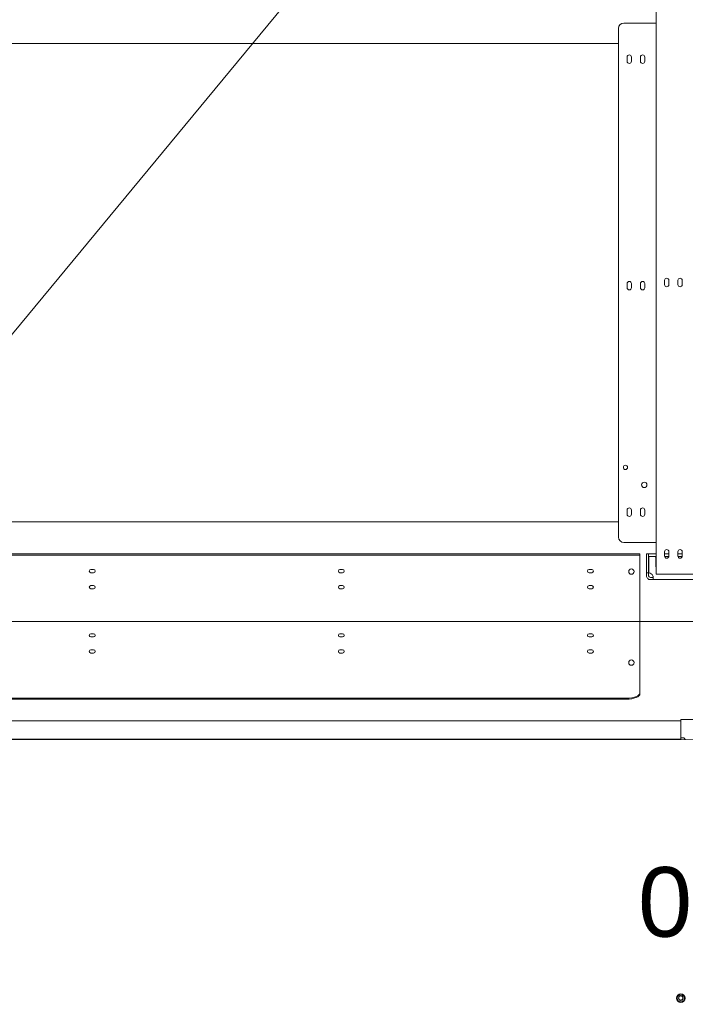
# Model space of a CAD drawing. Header units: centimetres. Extents: x -1436 to 1974, y -887 to 4352.
# Tile 29 of 105: x 206 to 330, y 2525 to 2709. Entities that reach past the tile are written whole.
import ezdxf
from ezdxf.enums import TextEntityAlignment as Align

# ---------------------------------------------------------------- set-up
doc = ezdxf.new("R2010")
doc.units = ezdxf.units.CM
doc.header["$MEASUREMENT"] = 0
doc.layers.add('00 - nowa technologia myjni_Nr_pióra__246', color=7, linetype='Continuous', lineweight=20, true_color=0x1db3b3)
for name, color, linetype in [('210-A Pomieszczenia', 7, 'Continuous'), ('299-A Wymiary Opisy', 7, 'Continuous'), ('420-K Ściany', 7, 'Continuous'), ('Nowe_Drzwi Archicad', 7, 'Continuous')]:
    doc.layers.add(name, color=color, linetype=linetype)
for name, color, linetype, lineweight in [('299-A Wymiary Opisy_Nr_pióra__11', 7, 'Continuous', 0), ('Metryczki pomieszczeń Archicada_Nr_pióra__1', 7, 'Continuous', 20), ('Metryczki pomieszczeń Archicada_Nr_pióra__46', 7, 'Continuous', 20), ('Nowe_Drzwi Archicad_Nr_pióra__135', 5, 'Continuous', 20)]:
    doc.layers.add(name, color=color, linetype=linetype, lineweight=lineweight)
doc.styles.add('STYL_AUTOMATYCZNY_1', font='arial.ttf')
doc.dimstyles.new('STYL_AUTOMATYCZNY__1', dxfattribs={"dimtxt": 13, "dimasz": 7.6, "dimexe": 0.18, "dimexo": 0.0625, "dimgap": 0, "dimtad": 1, "dimdec": 0, "dimzin": 0, "dimdsep": 46, "dimtxsty": 'STYL_AUTOMATYCZNY_1', "dimblk": 'ARROWHEAD_2', "dimblk1": 'ARROWHEAD_2', "dimblk2": 'ARROWHEAD_2', "dimcen": 0.09, "dimclrd": 7, "dimclre": 7, "dimclrt": 7, "dimadec": 0, "dimazin": 0, "dimtfac": 1, "dimtdec": 4, "dimtmove": 0, "dimatfit": 3, "dimfxl": 0, "dimtolj": 1, "dimtzin": 0, "dimarcsym": 0})

# ---------------------------------------------------------------- blocks, each defined once
blk = doc.blocks.new('MYJNIA_01_1_1', base_point=(331.21, 2503.56))
at = {"layer": 'Metryczki pomieszczeń Archicada_Nr_pióra__1', "color": 7, "linetype": 'Continuous', "lineweight": 20}
for p, q in [((387.8, 2523.56), (274.61, 2523.56)), ((274.61, 2523.56), (274.61, 2443.56)), ((274.61, 2523.56), (387.8, 2523.56)), ((274.61, 2483.56), (274.61, 2523.56)), ((387.8, 2443.56), (387.8, 2523.56)), ((387.8, 2523.56), (387.8, 2483.56)), ((387.8, 2483.56), (274.61, 2483.56)), ((274.61, 2483.56), (387.8, 2483.56)), ((274.61, 2443.56), (274.61, 2483.56)), ((387.8, 2483.56), (387.8, 2443.56)), ((274.61, 2443.56), (387.8, 2443.56)), ((387.8, 2443.56), (274.61, 2443.56))]:
    blk.add_line(p, q, dxfattribs=at)
at = {"layer": 'Metryczki pomieszczeń Archicada_Nr_pióra__46', "color": 7, "lineweight": 20, "insert": (342.1, 2470.61), "char_height": 13, "attachment_point": 2, "style": 'STYL_AUTOMATYCZNY_1'}
blk.add_mtext('\\A1;{\\pqc;\\pt0,460;\\fArial|b0|i0|c238|p0;\\W1.000000;166,1\\fArial|b0|i0|c238|p0;\\W1.000000;\\A1{\\H.66x;\\S^  ;}\\fArial|b0|i0|c238|p0;\\W1.000000; m\\fArial|b0|i0|c238|p0;\\W1.000000;\\A1{\\H.66x;\\S2^  ;}}', dxfattribs=at)
at = {"layer": 'Metryczki pomieszczeń Archicada_Nr_pióra__46', "color": 7, "lineweight": 20, "style": 'STYL_AUTOMATYCZNY_1'}
for tag, p in [('DUMMY_861', (341.12, 2553.77)), ('ROOM_NUMBER', (331.21, 2550.8)), ('DUMMY_862', (363.89, 2513.77)), ('ROOM_NAME', (331.21, 2510.8)), ('measuredAreaCode', (295.72, 2470.8))]:
    blk.add_attdef(tag, text='', height=13, dxfattribs=at).set_placement(p, align=Align.TOP_CENTER)
blk = doc.blocks.new('Drzwi garażowe_ segmentowe[5]_1')
at = {"layer": 'Nowe_Drzwi Archicad_Nr_pióra__135', "color": 5, "linetype": 'Continuous', "lineweight": 20}
for p in [(498.88, 3006.64), (498.88, 2596.65)]:
    blk.add_line(p, (159.88, 2596.65), dxfattribs=at)
blk = doc.blocks.new('Ściana_11_1', base_point=(621.38, 3006.65))
at = {"layer": 'Nowe_Drzwi Archicad', "color": 5, "linetype": 'Continuous', "lineweight": 20}
blk.add_blockref('Drzwi garażowe_ segmentowe[5]_1', (0, 0), dxfattribs=at)
blk = doc.blocks.new('*D80')
at = {"layer": '299-A Wymiary Opisy_Nr_pióra__11', "color": 7, "linetype": 'Continuous', "lineweight": 0}
for p, q in [((62.4, 2870.08), (62.38, 2855.08)), ((621.21, 2869.38), (621.19, 2854.38)), ((65.28, 2867.58), (59.49, 2857.58)), ((618.3, 2856.88), (624.09, 2866.88)), ((62.39, 2862.58), (57.5, 2862.59)), ((621.2, 2861.88), (62.39, 2862.58)), ((626.09, 2861.87), (621.2, 2861.88))]:
    blk.add_line(p, q, dxfattribs=at)
at = {"layer": '299-A Wymiary Opisy_Nr_pióra__11', "color": 7, "lineweight": 0, "insert": (326.92, 2864.85), "char_height": 13, "attachment_point": 7, "rotation": 359.928, "style": 'STYL_AUTOMATYCZNY_1'}
blk.add_mtext('\\A1;{\\pql;\\fArial|b0|i0|c238|p0;\\W1.000000;559}', dxfattribs=at)
blk = doc.blocks.new('ARROWHEAD_2')
at = {"color": 0, "linetype": 'Continuous', "lineweight": 0}
for p, q in [((-0.378, -0.655), (0.378, 0.655)), ((0, 0), (-1, 0))]:
    blk.add_line(p, q, dxfattribs=at)

msp = doc.modelspace()

# ---------------------------------------------------------------- linework, layer by layer
at = {"layer": '00 - nowa technologia myjni_Nr_pióra__246', "color": 132, "linetype": 'Continuous', "lineweight": 20, "true_color": 0x1db3b3}
for p, q in [((324.47, 2714.38), (324.47, 2605.48)), ((317.47, 2612.43), (317.47, 2707.43)), ((318.47, 2708.43), (324.13, 2708.43)), ((324.47, 2708.43), (324.13, 2708.43)), ((170, 2704.58), (317.47, 2704.58)), ((319.07, 2701.28), (319.07, 2702.08)), ((319.87, 2701.28), (319.87, 2702.08)), ((321.57, 2701.28), (321.57, 2702.08)), ((322.37, 2701.28), (322.37, 2702.08)), ((319.07, 2658.98), (319.07, 2659.78)), ((319.87, 2658.98), (319.87, 2659.78)), ((321.57, 2658.98), (321.57, 2659.78)), ((322.37, 2658.98), (322.37, 2659.78)), ((326.07, 2659.58), (326.07, 2660.38)), ((326.87, 2659.58), (326.87, 2660.38)), ((328.57, 2659.58), (328.57, 2660.38)), ((329.37, 2659.58), (329.37, 2660.38)), ((319.07, 2616.68), (319.07, 2617.48)), ((319.87, 2616.68), (319.87, 2617.48)), ((321.57, 2616.68), (321.57, 2617.48)), ((322.37, 2616.68), (322.37, 2617.48)), ((170, 2615.28), (317.47, 2615.28)), ((324.13, 2611.43), (318.47, 2611.43)), ((324.47, 2611.43), (324.13, 2611.43)), ((164.47, 2609.28), (320.47, 2609.28)), ((321.47, 2609.28), (320.47, 2609.28)), ((321.47, 2609.28), (321.47, 2609.08)), ((323.07, 2609.28), (322.67, 2609.28)), ((322.67, 2609.28), (322.67, 2608.78)), ((323.07, 2609.28), (324.47, 2609.28)), ((323.07, 2609.28), (323.07, 2608.78)), ((326.07, 2608.88), (326.07, 2609.68)), ((326.07, 2609.28), (326.87, 2609.28)), ((326.87, 2608.88), (326.87, 2609.68)), ((328.57, 2608.88), (328.57, 2609.68)), ((328.57, 2609.28), (329.37, 2609.28)), ((329.37, 2608.88), (329.37, 2609.68)), ((164.47, 2609.08), (320.47, 2609.08)), ((321.47, 2609.08), (320.47, 2609.08)), ((321.47, 2608.58), (321.47, 2609.08)), ((321.47, 2608.58), (321.47, 2587.72)), ((322.67, 2608.78), (322.67, 2605.77)), ((323.07, 2605.77), (323.07, 2608.78)), ((323.11, 2608.78), (323.11, 2605.76)), ((324.32, 2608.78), (323.11, 2608.78)), ((324.42, 2606.93), (324.42, 2608.68)), ((326.86, 2608.78), (326.08, 2608.78)), ((329.36, 2608.78), (328.58, 2608.78)), ((218.97, 2606.38), (219.47, 2606.38)), ((218.97, 2605.78), (219.47, 2605.78)), ((265.47, 2606.38), (265.97, 2606.38)), ((265.47, 2605.78), (265.97, 2605.78)), ((311.97, 2606.38), (312.47, 2606.38)), ((311.97, 2605.78), (312.47, 2605.78)), ((323.07, 2605.77), (322.67, 2605.77)), ((322.67, 2605.77), (322.67, 2605.22)), ((323.07, 2605.77), (323.07, 2605.22)), ((323.41, 2604.88), (323.87, 2604.88)), ((323.41, 2604.48), (323.87, 2604.48)), ((323.87, 2604.48), (339.67, 2604.48)), ((325.21, 2605.48), (324.47, 2605.48)), ((325.21, 2605.48), (338.33, 2605.48)), ((218.97, 2603.38), (219.47, 2603.38)), ((218.97, 2602.78), (219.47, 2602.78)), ((265.47, 2603.38), (265.97, 2603.38)), ((265.47, 2602.78), (265.97, 2602.78)), ((311.97, 2603.38), (312.47, 2603.38)), ((311.97, 2602.78), (312.47, 2602.78)), ((218.97, 2594.38), (219.47, 2594.38)), ((218.97, 2593.78), (219.47, 2593.78)), ((265.47, 2594.38), (265.97, 2594.38)), ((265.47, 2593.78), (265.97, 2593.78)), ((311.97, 2594.38), (312.47, 2594.38)), ((311.97, 2593.78), (312.47, 2593.78)), ((218.97, 2591.38), (219.47, 2591.38)), ((265.47, 2591.38), (265.97, 2591.38)), ((311.97, 2591.38), (312.47, 2591.38)), ((218.97, 2590.78), (219.47, 2590.78)), ((265.47, 2590.78), (265.97, 2590.78)), ((311.97, 2590.78), (312.47, 2590.78)), ((321.47, 2587.27), (321.47, 2587.72)), ((321.47, 2587.27), (321.47, 2583.38)), ((318.97, 2582.33), (165.97, 2582.33)), ((318.97, 2582.15), (165.97, 2582.15)), ((321.47, 2583.2), (321.47, 2583.38)), ((329.1, 2578.09), (159.45, 2578.13)), ((329.1, 2574.97), (329.1, 2578.36)), ((329.1, 2578.36), (334.6, 2578.36)), ((509.35, 2574.55), (154.35, 2574.63)), ((329.1, 2574.72), (159.45, 2574.76)), ((219.57, 2574.61), (219.57, 2574.75)), ((221.57, 2574.75), (221.57, 2574.61)), ((247.37, 2574.61), (247.37, 2574.74)), ((249.37, 2574.74), (249.37, 2574.61)), ((275.17, 2574.6), (275.17, 2574.74)), ((277.17, 2574.73), (277.17, 2574.6)), ((302.97, 2574.6), (302.97, 2574.73)), ((304.97, 2574.73), (304.97, 2574.6)), ((329.1, 2574.97), (329.4, 2574.97)), ((329.1, 2574.97), (329.1, 2574.59)), ((329.1, 2574.97), (329.4, 2574.97)), ((329.9, 2574.59), (329.9, 2574.6)), ((329.9, 2574.6), (329.9, 2574.59)), ((328.7, 2526.57), (329.09, 2526.79)), ((328.7, 2526.57), (328.7, 2526.56)), ((328.7, 2526.57), (328.7, 2526.57)), ((328.7, 2526.12), (328.7, 2526.56)), ((329.1, 2526.8), (329.09, 2526.79)), ((329.1, 2526.79), (329.1, 2526.8)), ((329.29, 2526.69), (329.1, 2526.79)), ((329.29, 2526.69), (329.49, 2526.57)), ((329.5, 2526.57), (329.49, 2526.57)), ((329.5, 2526.56), (329.5, 2526.57)), ((329.5, 2526.56), (329.5, 2526.12)), ((328.7, 2526.12), (328.7, 2526.11)), ((328.7, 2526.11), (328.7, 2526.1)), ((328.91, 2525.99), (328.7, 2526.1)), ((328.91, 2525.99), (329.09, 2525.88)), ((329.09, 2525.88), (329.1, 2525.88)), ((329.49, 2526.1), (329.1, 2525.88)), ((329.1, 2525.88), (329.1, 2525.88)), ((329.49, 2526.1), (329.5, 2526.11)), ((329.5, 2526.11), (329.5, 2526.12))]:
    msp.add_line(p, q, dxfattribs=at)
for points in [[(323.87, 2605.22), (323.89, 2605.16), (323.91, 2605.11), (323.93, 2605.05), (323.95, 2604.94), (323.95, 2604.87), (323.96, 2604.73), (323.96, 2604.69)], [(323.95, 2604.92), (323.93, 2604.9), (323.9, 2604.88), (323.87, 2604.88)], [(323.96, 2604.69), (323.96, 2604.59), (323.95, 2604.55), (323.95, 2604.53), (323.94, 2604.51), (323.93, 2604.49), (323.91, 2604.48), (323.89, 2604.48), (323.87, 2604.48)], [(329.4, 2574.97), (329.45, 2574.96), (329.51, 2574.96), (329.57, 2574.94), (329.64, 2574.92), (329.7, 2574.89), (329.76, 2574.86), (329.81, 2574.81), (329.85, 2574.76), (329.88, 2574.71), (329.9, 2574.65), (329.9, 2574.6)], [(329.4, 2574.97), (329.45, 2574.96), (329.51, 2574.96), (329.57, 2574.94), (329.64, 2574.92), (329.7, 2574.89), (329.76, 2574.86), (329.81, 2574.81), (329.85, 2574.76), (329.88, 2574.71), (329.9, 2574.65), (329.9, 2574.6)]]:
    msp.add_lwpolyline(points, dxfattribs=at)
for centre, radius in [((318.77, 2625.43), 0.4), ((322.27, 2622.18), 0.5), ((319.87, 2605.98), 0.5), ((319.87, 2588.98), 0.5), ((329.1, 2526.34), 0.8), ((329.1, 2526.34), 0.7), ((329.1, 2526.34), 0.395)]:
    msp.add_circle(centre, radius, dxfattribs=at)
for centre, radius, start, end in [((318.47, 2707.43), 1, 90, 180), ((319.47, 2702.08), 0.4, 0, 180), ((319.47, 2701.28), 0.4, 180, 0), ((321.97, 2702.08), 0.4, 0, 180), ((321.97, 2701.28), 0.4, 180, 0), ((326.47, 2660.38), 0.4, 0, 180), ((328.97, 2660.38), 0.4, 0, 180), ((319.47, 2659.78), 0.4, 0, 180), ((319.47, 2658.98), 0.4, 180, 0), ((321.97, 2659.78), 0.4, 0, 180), ((321.97, 2658.98), 0.4, 180, 0), ((326.47, 2659.58), 0.4, 180, 0), ((328.97, 2659.58), 0.4, 180, 0), ((319.47, 2617.48), 0.4, 0, 180), ((319.47, 2616.68), 0.4, 180, 0), ((321.97, 2617.48), 0.4, 0, 180), ((321.97, 2616.68), 0.4, 180, 0), ((318.47, 2612.43), 1, 180, 270), ((326.47, 2609.68), 0.4, 0, 180), ((328.97, 2609.68), 0.4, 0, 180), ((324.32, 2608.68), 0.1, 0, 90), ((326.47, 2608.88), 0.4, 180, 0), ((328.97, 2608.88), 0.4, 180, 0), ((218.97, 2606.08), 0.3, 90, 270), ((219.47, 2606.08), 0.3, 270, 90), ((265.47, 2606.08), 0.3, 90, 270), ((265.97, 2606.08), 0.3, 270, 90), ((311.97, 2606.08), 0.3, 90, 270), ((312.47, 2606.08), 0.3, 270, 90), ((323.01, 2604.82), 0.95, 24.8334, 84.0194), ((324.47, 2606.93), 0.05, 180, 270), ((323.41, 2605.22), 0.74, 179.9992, 270.001), ((323.41, 2605.22), 0.34, 180, 270), ((218.97, 2603.08), 0.3, 90, 270), ((219.47, 2603.08), 0.3, 270, 90), ((265.47, 2603.08), 0.3, 90, 270), ((265.97, 2603.08), 0.3, 270, 90), ((311.97, 2603.08), 0.3, 90, 270), ((312.47, 2603.08), 0.3, 270, 90), ((218.97, 2594.08), 0.3, 90, 270), ((219.47, 2594.08), 0.3, 270, 90), ((265.47, 2594.08), 0.3, 90, 270), ((265.97, 2594.08), 0.3, 270, 90), ((311.97, 2594.08), 0.3, 90, 270), ((312.47, 2594.08), 0.3, 270, 90), ((218.97, 2591.08), 0.3, 90, 270), ((219.47, 2591.08), 0.3, 270, 90), ((265.47, 2591.08), 0.3, 90, 270), ((265.97, 2591.08), 0.3, 270, 90), ((311.97, 2591.08), 0.3, 90, 270), ((312.47, 2591.08), 0.3, 270, 90), ((329.1, 2526.34), 0.457, 150.9518, 209.0233), ((329.1, 2526.34), 0.458, 90.9518, 149.0233), ((329.1, 2526.34), 0.458, 30.9518, 89.0233), ((329.1, 2526.34), 0.457, 330.9518, 29.0233), ((329.1, 2526.34), 0.457, 210.9518, 269.0233), ((329.1, 2526.34), 0.457, 270.9518, 329.0233)]:
    msp.add_arc(centre, radius, start, end, dxfattribs=at)
for centre in [(318.97, 2583.38), (318.97, 2583.2)]:
    msp.add_ellipse(centre, major_axis=(-2.5, 0), ratio=0.422618, start_param=1.570796, end_param=3.141593, dxfattribs=at)

# ---------------------------------------------------------------- block references
at = {"layer": '210-A Pomieszczenia', "color": 7, "linetype": 'Continuous', "lineweight": 20}
msp.add_blockref('MYJNIA_01_1_1', (331.21, 2503.56), dxfattribs=at).add_auto_attribs({'ROOM_NAME': 'MYJNIA', 'ROOM_NUMBER': '01', 'measuredAreaCode': 'A: '})
at = {"layer": '420-K Ściany', "color": 7, "lineweight": 20}
msp.add_blockref('Ściana_11_1', (621.38, 3006.65), dxfattribs=at)

# ---------------------------------------------------------------- dimensions: what is measured, and where the dimension line sits
at = {"layer": '299-A Wymiary Opisy', "color": 7, "linetype": 'Continuous', "lineweight": 0}
dim = msp.add_linear_dim(base=(62.39, 2862.58), p1=(621.38, 3006.65), p2=(60.72, 1533.25), angle=179.928, dimstyle='STYL_AUTOMATYCZNY__1', dxfattribs=at)
dim.commit()
dim.dimension.update_dxf_attribs({"geometry": '*D80', "text_midpoint": (341.77, 2871.33), "dimtype": 160, "text_rotation": 359.928})

doc.saveas('drawing.dxf')
